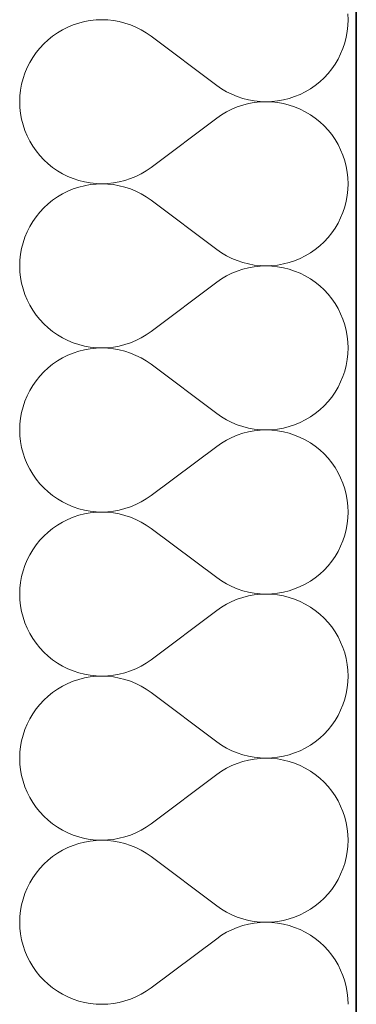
# Model space of a CAD drawing. Header units: millimetres. Extents: x -34676 to 172266, y 39940 to 476087.
# Tile 68 of 256: x 20172 to 20328, y 284693 to 285150. Entities that reach past the tile are written whole.
import ezdxf

# ---------------------------------------------------------------- set-up
doc = ezdxf.new("R2010")
doc.units = ezdxf.units.MM
doc.header["$MEASUREMENT"] = 0
for name, color, linetype in [('#podkład', 252, 'Continuous'), ('- A - ocieplenie', 7, 'Continuous'), ('Konstrukcja - Stropy', 7, 'Continuous')]:
    doc.layers.add(name, color=color, linetype=linetype)

# ---------------------------------------------------------------- blocks, each defined once
blk = doc.blocks.new('UHYGFFFF')
at = {"layer": '- A - ocieplenie', "color": 252, "linetype": 'Continuous', "lineweight": 35, "ltscale": 100}
blk.add_line((19937.47, 388486.86), (19937.48, 396062.63), dxfattribs=at)
at = {"layer": '- A - ocieplenie', "color": 252, "linetype": 'Continuous', "lineweight": 13, "ltscale": 100}
for p, q in [((19933.67, 391290.23), (19933.57, 391292.95)), ((19806.09, 391287.83), (19803.57, 391286.8)), ((19808.67, 391288.69), (19806.09, 391287.83)), ((19811.3, 391289.36), (19808.67, 391288.69)), ((19813.98, 391289.85), (19811.3, 391289.36)), ((19816.69, 391290.13), (19813.98, 391289.85)), ((19819.4, 391290.23), (19816.69, 391290.13)), ((19822.12, 391290.13), (19819.4, 391290.23)), ((19824.83, 391289.84), (19822.12, 391290.13)), ((19827.51, 391289.35), (19824.83, 391289.84)), ((19830.14, 391288.68), (19827.51, 391289.35)), ((19832.72, 391287.82), (19830.14, 391288.68)), ((19835.23, 391286.77), (19832.72, 391287.82)), ((19933.28, 391284.81), (19933.57, 391287.51)), ((19933.57, 391287.51), (19933.67, 391290.23)), ((19796.56, 391282.64), (19794.44, 391280.93)), ((19798.8, 391284.19), (19796.56, 391282.64)), ((19801.14, 391285.58), (19798.8, 391284.19)), ((19803.57, 391286.8), (19801.14, 391285.58)), ((19837.67, 391285.55), (19835.23, 391286.77)), ((19840, 391284.16), (19837.67, 391285.55)), ((19842.24, 391282.61), (19840, 391284.16)), ((19872.71, 391259.75), (19842.24, 391282.61)), ((19932.79, 391282.13), (19933.28, 391284.81)), ((19792.45, 391279.08), (19790.6, 391277.09)), ((19794.44, 391280.93), (19792.45, 391279.08)), ((19931.26, 391276.91), (19932.12, 391279.49)), ((19932.12, 391279.49), (19932.79, 391282.13)), ((19788.89, 391274.97), (19787.34, 391272.74)), ((19790.6, 391277.09), (19788.89, 391274.97)), ((19929, 391271.97), (19930.22, 391274.4)), ((19930.22, 391274.4), (19931.26, 391276.91)), ((19785.95, 391270.4), (19784.73, 391267.97)), ((19787.34, 391272.74), (19785.95, 391270.4)), ((19926.06, 391267.39), (19927.61, 391269.63)), ((19927.61, 391269.63), (19929, 391271.97)), ((19783.69, 391265.45), (19782.83, 391262.87)), ((19784.73, 391267.97), (19783.69, 391265.45)), ((19922.5, 391263.28), (19924.35, 391265.27)), ((19924.35, 391265.27), (19926.06, 391267.39)), ((19782.16, 391260.24), (19781.67, 391257.56)), ((19782.83, 391262.87), (19782.16, 391260.24)), ((19872.71, 391259.75), (19874.95, 391258.2)), ((19916.15, 391258.17), (19918.39, 391259.72)), ((19918.39, 391259.72), (19920.51, 391261.43)), ((19920.51, 391261.43), (19922.5, 391263.28)), ((19781.67, 391257.56), (19781.38, 391254.85)), ((19874.95, 391258.2), (19877.29, 391256.81)), ((19877.29, 391256.81), (19879.72, 391255.59)), ((19879.72, 391255.59), (19882.23, 391254.55)), ((19908.87, 391254.53), (19911.38, 391255.57)), ((19911.38, 391255.57), (19913.81, 391256.79)), ((19913.81, 391256.79), (19916.15, 391258.17)), ((19781.38, 391254.85), (19781.29, 391252.13)), ((19781.29, 391252.13), (19781.38, 391249.42)), ((19882.23, 391254.55), (19884.81, 391253.69)), ((19884.81, 391250.58), (19882.23, 391249.72)), ((19884.81, 391253.69), (19887.45, 391253.01)), ((19887.45, 391251.26), (19884.81, 391250.58)), ((19887.45, 391253.01), (19890.12, 391252.53)), ((19890.12, 391251.74), (19887.45, 391251.26)), ((19890.12, 391252.53), (19892.83, 391252.23)), ((19892.83, 391252.04), (19890.12, 391251.74)), ((19892.83, 391252.23), (19895.55, 391252.13)), ((19895.55, 391252.13), (19892.83, 391252.04)), ((19895.55, 391252.13), (19898.27, 391252.23)), ((19898.27, 391252.04), (19895.55, 391252.13)), ((19898.27, 391252.23), (19900.97, 391252.52)), ((19900.97, 391251.75), (19898.27, 391252.04)), ((19900.97, 391252.52), (19903.65, 391253)), ((19903.65, 391251.27), (19900.97, 391251.75)), ((19903.65, 391253), (19906.28, 391253.67)), ((19906.28, 391250.6), (19903.65, 391251.27)), ((19906.28, 391253.67), (19908.87, 391254.53)), ((19908.87, 391249.74), (19906.28, 391250.6)), ((19781.38, 391249.42), (19781.67, 391246.71)), ((19781.67, 391246.71), (19782.16, 391244.03)), ((19874.95, 391246.07), (19872.71, 391244.52)), ((19877.29, 391247.46), (19874.95, 391246.07)), ((19879.72, 391248.68), (19877.29, 391247.46)), ((19882.23, 391249.72), (19879.72, 391248.68)), ((19911.38, 391248.7), (19908.87, 391249.74)), ((19913.81, 391247.48), (19911.38, 391248.7)), ((19916.15, 391246.1), (19913.81, 391247.48)), ((19918.39, 391244.55), (19916.15, 391246.1)), ((19782.16, 391244.03), (19782.83, 391241.4)), ((19782.83, 391241.4), (19783.69, 391238.82)), ((19872.71, 391244.52), (19842.24, 391221.66)), ((19920.51, 391242.84), (19918.39, 391244.55)), ((19922.5, 391240.99), (19920.51, 391242.84)), ((19783.69, 391238.82), (19784.73, 391236.3)), ((19924.35, 391239), (19922.5, 391240.99)), ((19926.06, 391236.88), (19924.35, 391239)), ((19927.61, 391234.64), (19926.06, 391236.88)), ((19784.73, 391236.3), (19785.95, 391233.87)), ((19785.95, 391233.87), (19787.34, 391231.53)), ((19929, 391232.3), (19927.61, 391234.64)), ((19930.22, 391229.87), (19929, 391232.3)), ((19787.34, 391231.53), (19788.89, 391229.3)), ((19788.89, 391229.3), (19790.6, 391227.18)), ((19931.26, 391227.36), (19930.22, 391229.87)), ((19790.6, 391227.18), (19792.45, 391225.19)), ((19792.45, 391225.19), (19794.44, 391223.34)), ((19794.44, 391223.34), (19796.56, 391221.63)), ((19932.12, 391224.78), (19931.26, 391227.36)), ((19932.79, 391222.14), (19932.12, 391224.78)), ((19796.56, 391221.63), (19798.8, 391220.08)), ((19798.8, 391220.08), (19801.14, 391218.69)), ((19801.14, 391218.69), (19803.57, 391217.48)), ((19835.23, 391217.5), (19837.67, 391218.72)), ((19837.67, 391218.72), (19840, 391220.11)), ((19840, 391220.11), (19842.24, 391221.66)), ((19933.28, 391219.46), (19932.79, 391222.14)), ((19933.57, 391216.76), (19933.28, 391219.46)), ((19803.57, 391217.48), (19806.09, 391216.44)), ((19806.09, 391216.44), (19808.67, 391215.58)), ((19808.67, 391215.58), (19811.3, 391214.91)), ((19811.3, 391214.91), (19813.98, 391214.42)), ((19813.98, 391214.42), (19816.69, 391214.14)), ((19816.69, 391213.94), (19813.98, 391213.66)), ((19816.69, 391214.14), (19819.4, 391214.04)), ((19819.4, 391214.04), (19816.69, 391213.94)), ((19819.4, 391214.04), (19822.12, 391214.14)), ((19822.12, 391213.94), (19819.4, 391214.04)), ((19822.12, 391214.14), (19824.83, 391214.43)), ((19824.83, 391213.65), (19822.12, 391213.94)), ((19824.83, 391214.43), (19827.51, 391214.92)), ((19827.51, 391214.92), (19830.14, 391215.59)), ((19830.14, 391215.59), (19832.72, 391216.45)), ((19832.72, 391216.45), (19835.23, 391217.5)), ((19933.67, 391214.04), (19933.57, 391216.76)), ((19933.57, 391211.32), (19933.67, 391214.04)), ((19801.14, 391209.39), (19798.8, 391208)), ((19803.57, 391210.6), (19801.14, 391209.39)), ((19806.09, 391211.64), (19803.57, 391210.6)), ((19808.67, 391212.5), (19806.09, 391211.64)), ((19811.3, 391213.17), (19808.67, 391212.5)), ((19813.98, 391213.66), (19811.3, 391213.17)), ((19827.51, 391213.16), (19824.83, 391213.65)), ((19830.14, 391212.49), (19827.51, 391213.16)), ((19832.72, 391211.63), (19830.14, 391212.49)), ((19835.23, 391210.58), (19832.72, 391211.63)), ((19837.67, 391209.36), (19835.23, 391210.58)), ((19840, 391207.97), (19837.67, 391209.36)), ((19933.28, 391208.62), (19933.57, 391211.32)), ((19794.44, 391204.74), (19792.45, 391202.89)), ((19796.56, 391206.45), (19794.44, 391204.74)), ((19798.8, 391208), (19796.56, 391206.45)), ((19842.24, 391206.42), (19840, 391207.97)), ((19872.71, 391183.56), (19842.24, 391206.42)), ((19932.12, 391203.3), (19932.79, 391205.94)), ((19932.79, 391205.94), (19933.28, 391208.62)), ((19790.6, 391200.9), (19788.89, 391198.78)), ((19792.45, 391202.89), (19790.6, 391200.9)), ((19930.22, 391198.21), (19931.26, 391200.72)), ((19931.26, 391200.72), (19932.12, 391203.3)), ((19787.34, 391196.55), (19785.95, 391194.21)), ((19788.89, 391198.78), (19787.34, 391196.55)), ((19927.61, 391193.44), (19929, 391195.78)), ((19929, 391195.78), (19930.22, 391198.21)), ((19784.73, 391191.78), (19783.69, 391189.26)), ((19785.95, 391194.21), (19784.73, 391191.78)), ((19924.35, 391189.08), (19926.06, 391191.2)), ((19926.06, 391191.2), (19927.61, 391193.44)), ((19782.83, 391186.68), (19782.16, 391184.05)), ((19783.69, 391189.26), (19782.83, 391186.68)), ((19920.51, 391185.24), (19922.5, 391187.09)), ((19922.5, 391187.09), (19924.35, 391189.08)), ((19782.16, 391184.05), (19781.67, 391181.37)), ((19872.71, 391183.56), (19874.95, 391182.01)), ((19874.95, 391182.01), (19877.29, 391180.62)), ((19913.81, 391180.6), (19916.15, 391181.98)), ((19916.15, 391181.98), (19918.39, 391183.53)), ((19918.39, 391183.53), (19920.51, 391185.24)), ((19781.38, 391178.66), (19781.29, 391175.94)), ((19781.67, 391181.37), (19781.38, 391178.66)), ((19877.29, 391180.62), (19879.72, 391179.4)), ((19879.72, 391179.4), (19882.23, 391178.36)), ((19882.23, 391178.36), (19884.81, 391177.5)), ((19884.81, 391177.5), (19887.45, 391176.82)), ((19903.65, 391176.81), (19906.28, 391177.48)), ((19906.28, 391177.48), (19908.87, 391178.34)), ((19908.87, 391178.34), (19911.38, 391179.38)), ((19911.38, 391179.38), (19913.81, 391180.6)), ((19781.29, 391175.94), (19781.38, 391173.23)), ((19781.38, 391173.23), (19781.67, 391170.52)), ((19882.23, 391173.53), (19879.72, 391172.49)), ((19884.81, 391174.39), (19882.23, 391173.53)), ((19887.45, 391175.07), (19884.81, 391174.39)), ((19887.45, 391176.82), (19890.12, 391176.34)), ((19890.12, 391175.55), (19887.45, 391175.07)), ((19890.12, 391176.34), (19892.83, 391176.04)), ((19892.83, 391175.85), (19890.12, 391175.55)), ((19892.83, 391176.04), (19895.55, 391175.94)), ((19895.55, 391175.94), (19892.83, 391175.85)), ((19895.55, 391175.94), (19898.27, 391176.04)), ((19898.27, 391175.85), (19895.55, 391175.94)), ((19898.27, 391176.04), (19900.97, 391176.33)), ((19900.97, 391175.56), (19898.27, 391175.85)), ((19900.97, 391176.33), (19903.65, 391176.81)), ((19903.65, 391175.08), (19900.97, 391175.56)), ((19906.28, 391174.41), (19903.65, 391175.08)), ((19908.87, 391173.55), (19906.28, 391174.41)), ((19911.38, 391172.51), (19908.87, 391173.55)), ((19781.67, 391170.52), (19782.16, 391167.84)), ((19872.71, 391168.33), (19842.24, 391145.47)), ((19874.95, 391169.88), (19872.71, 391168.33)), ((19877.29, 391171.27), (19874.95, 391169.88)), ((19879.72, 391172.49), (19877.29, 391171.27)), ((19913.81, 391171.29), (19911.38, 391172.51)), ((19916.15, 391169.91), (19913.81, 391171.29)), ((19918.39, 391168.35), (19916.15, 391169.91)), ((19920.51, 391166.65), (19918.39, 391168.35)), ((19782.16, 391167.84), (19782.83, 391165.21)), ((19782.83, 391165.21), (19783.69, 391162.63)), ((19922.5, 391164.8), (19920.51, 391166.65)), ((19924.35, 391162.8), (19922.5, 391164.8)), ((19783.69, 391162.63), (19784.73, 391160.11)), ((19784.73, 391160.11), (19785.95, 391157.68)), ((19926.06, 391160.69), (19924.35, 391162.8)), ((19927.61, 391158.45), (19926.06, 391160.69)), ((19785.95, 391157.68), (19787.34, 391155.34)), ((19787.34, 391155.34), (19788.89, 391153.11)), ((19929, 391156.11), (19927.61, 391158.45)), ((19930.22, 391153.68), (19929, 391156.11)), ((19788.89, 391153.11), (19790.6, 391150.99)), ((19790.6, 391150.99), (19792.45, 391149)), ((19931.26, 391151.17), (19930.22, 391153.68)), ((19932.12, 391148.59), (19931.26, 391151.17)), ((19792.45, 391149), (19794.44, 391147.15)), ((19794.44, 391147.15), (19796.56, 391145.44)), ((19796.56, 391145.44), (19798.8, 391143.89)), ((19840, 391143.91), (19842.24, 391145.47)), ((19932.79, 391145.95), (19932.12, 391148.59)), ((19933.28, 391143.27), (19932.79, 391145.95)), ((19798.8, 391143.89), (19801.14, 391142.5)), ((19801.14, 391142.5), (19803.57, 391141.28)), ((19803.57, 391141.28), (19806.09, 391140.24)), ((19832.72, 391140.26), (19835.23, 391141.3)), ((19835.23, 391141.3), (19837.67, 391142.52)), ((19837.67, 391142.52), (19840, 391143.91)), ((19933.57, 391140.57), (19933.28, 391143.27)), ((19806.09, 391140.24), (19808.67, 391139.39)), ((19808.67, 391136.31), (19806.09, 391135.45)), ((19808.67, 391139.39), (19811.3, 391138.72)), ((19811.3, 391136.98), (19808.67, 391136.31)), ((19811.3, 391138.72), (19813.98, 391138.23)), ((19813.98, 391137.46), (19811.3, 391136.98)), ((19813.98, 391138.23), (19816.69, 391137.94)), ((19816.69, 391137.75), (19813.98, 391137.46)), ((19816.69, 391137.94), (19819.4, 391137.85)), ((19819.4, 391137.85), (19816.69, 391137.75)), ((19819.4, 391137.85), (19822.12, 391137.95)), ((19822.12, 391137.75), (19819.4, 391137.85)), ((19822.12, 391137.95), (19824.83, 391138.24)), ((19824.83, 391137.46), (19822.12, 391137.75)), ((19824.83, 391138.24), (19827.51, 391138.73)), ((19827.51, 391136.97), (19824.83, 391137.46)), ((19827.51, 391138.73), (19830.14, 391139.4)), ((19830.14, 391136.3), (19827.51, 391136.97)), ((19830.14, 391139.4), (19832.72, 391140.26)), ((19832.72, 391135.44), (19830.14, 391136.3)), ((19933.67, 391137.85), (19933.57, 391140.57)), ((19933.57, 391135.13), (19933.67, 391137.85)), ((19798.8, 391131.81), (19796.56, 391130.26)), ((19801.14, 391133.2), (19798.8, 391131.81)), ((19803.57, 391134.41), (19801.14, 391133.2)), ((19806.09, 391135.45), (19803.57, 391134.41)), ((19835.23, 391134.39), (19832.72, 391135.44)), ((19837.67, 391133.17), (19835.23, 391134.39)), ((19840, 391131.78), (19837.67, 391133.17)), ((19842.24, 391130.23), (19840, 391131.78)), ((19932.79, 391129.75), (19933.28, 391132.43)), ((19933.28, 391132.43), (19933.57, 391135.13)), ((19794.44, 391128.55), (19792.45, 391126.7)), ((19796.56, 391130.26), (19794.44, 391128.55)), ((19872.71, 391107.37), (19842.24, 391130.23)), ((19931.26, 391124.53), (19932.12, 391127.11)), ((19932.12, 391127.11), (19932.79, 391129.75)), ((19788.89, 391122.59), (19787.34, 391120.36)), ((19790.6, 391124.71), (19788.89, 391122.59)), ((19792.45, 391126.7), (19790.6, 391124.71)), ((19930.22, 391122.02), (19931.26, 391124.53)), ((19785.95, 391118.02), (19784.73, 391115.59)), ((19787.34, 391120.36), (19785.95, 391118.02)), ((19927.61, 391117.25), (19929, 391119.59)), ((19929, 391119.59), (19930.22, 391122.02)), ((19784.73, 391115.59), (19783.69, 391113.07)), ((19924.35, 391112.89), (19926.06, 391115.01)), ((19926.06, 391115.01), (19927.61, 391117.25)), ((19782.83, 391110.49), (19782.16, 391107.86)), ((19783.69, 391113.07), (19782.83, 391110.49)), ((19918.39, 391107.34), (19920.51, 391109.05)), ((19920.51, 391109.05), (19922.5, 391110.9)), ((19922.5, 391110.9), (19924.35, 391112.89)), ((19781.67, 391105.18), (19781.38, 391102.47)), ((19782.16, 391107.86), (19781.67, 391105.18)), ((19872.71, 391107.37), (19874.95, 391105.82)), ((19874.95, 391105.82), (19877.29, 391104.43)), ((19877.29, 391104.43), (19879.72, 391103.21)), ((19911.38, 391103.19), (19913.81, 391104.41)), ((19913.81, 391104.41), (19916.15, 391105.79)), ((19916.15, 391105.79), (19918.39, 391107.34)), ((19781.38, 391102.47), (19781.29, 391099.75)), ((19781.29, 391099.75), (19781.38, 391097.04)), ((19879.72, 391103.21), (19882.23, 391102.17)), ((19882.23, 391102.17), (19884.81, 391101.31)), ((19884.81, 391101.31), (19887.45, 391100.63)), ((19887.45, 391100.63), (19890.12, 391100.15)), ((19890.12, 391100.15), (19892.83, 391099.85)), ((19892.83, 391099.66), (19890.12, 391099.36)), ((19892.83, 391099.85), (19895.55, 391099.75)), ((19895.55, 391099.75), (19892.83, 391099.66)), ((19895.55, 391099.75), (19898.27, 391099.85)), ((19898.27, 391099.66), (19895.55, 391099.75)), ((19898.27, 391099.85), (19900.97, 391100.14)), ((19900.97, 391099.37), (19898.27, 391099.66)), ((19900.97, 391100.14), (19903.65, 391100.62)), ((19903.65, 391100.62), (19906.28, 391101.29)), ((19906.28, 391101.29), (19908.87, 391102.15)), ((19908.87, 391102.15), (19911.38, 391103.19)), ((19781.38, 391097.04), (19781.67, 391094.33)), ((19877.29, 391095.08), (19874.95, 391093.69)), ((19879.72, 391096.3), (19877.29, 391095.08)), ((19882.23, 391097.34), (19879.72, 391096.3)), ((19884.81, 391098.2), (19882.23, 391097.34)), ((19887.45, 391098.88), (19884.81, 391098.2)), ((19890.12, 391099.36), (19887.45, 391098.88)), ((19903.65, 391098.89), (19900.97, 391099.37)), ((19906.28, 391098.22), (19903.65, 391098.89)), ((19908.87, 391097.36), (19906.28, 391098.22)), ((19911.38, 391096.32), (19908.87, 391097.36)), ((19913.81, 391095.1), (19911.38, 391096.32)), ((19916.15, 391093.71), (19913.81, 391095.1)), ((19781.67, 391094.33), (19782.16, 391091.65)), ((19782.16, 391091.65), (19782.83, 391089.02)), ((19872.71, 391092.14), (19842.24, 391069.28)), ((19874.95, 391093.69), (19872.71, 391092.14)), ((19918.39, 391092.16), (19916.15, 391093.71)), ((19920.51, 391090.46), (19918.39, 391092.16)), ((19922.5, 391088.6), (19920.51, 391090.46)), ((19782.83, 391089.02), (19783.69, 391086.44)), ((19783.69, 391086.44), (19784.73, 391083.92)), ((19924.35, 391086.61), (19922.5, 391088.6)), ((19926.06, 391084.5), (19924.35, 391086.61)), ((19784.73, 391083.92), (19785.95, 391081.49)), ((19785.95, 391081.49), (19787.34, 391079.15)), ((19927.61, 391082.26), (19926.06, 391084.5)), ((19929, 391079.92), (19927.61, 391082.26)), ((19787.34, 391079.15), (19788.89, 391076.92)), ((19788.89, 391076.92), (19790.6, 391074.8)), ((19930.22, 391077.49), (19929, 391079.92)), ((19931.26, 391074.98), (19930.22, 391077.49)), ((19790.6, 391074.8), (19792.45, 391072.81)), ((19792.45, 391072.81), (19794.44, 391070.95)), ((19932.12, 391072.4), (19931.26, 391074.98)), ((19932.79, 391069.76), (19932.12, 391072.4)), ((19794.44, 391070.95), (19796.56, 391069.25)), ((19796.56, 391069.25), (19798.8, 391067.7)), ((19798.8, 391067.7), (19801.14, 391066.31)), ((19837.67, 391066.33), (19840, 391067.72)), ((19840, 391067.72), (19842.24, 391069.28)), ((19933.28, 391067.08), (19932.79, 391069.76)), ((19801.14, 391066.31), (19803.57, 391065.09)), ((19803.57, 391065.09), (19806.09, 391064.05)), ((19806.09, 391064.05), (19808.67, 391063.2)), ((19808.67, 391063.2), (19811.3, 391062.52)), ((19827.51, 391062.54), (19830.14, 391063.21)), ((19830.14, 391063.21), (19832.72, 391064.07)), ((19832.72, 391064.07), (19835.23, 391065.11)), ((19835.23, 391065.11), (19837.67, 391066.33)), ((19933.57, 391064.38), (19933.28, 391067.08)), ((19933.67, 391061.66), (19933.57, 391064.38)), ((19806.09, 391059.26), (19803.57, 391058.22)), ((19808.67, 391060.12), (19806.09, 391059.26)), ((19811.3, 391060.79), (19808.67, 391060.12)), ((19811.3, 391062.52), (19813.98, 391062.04)), ((19813.98, 391061.27), (19811.3, 391060.79)), ((19813.98, 391062.04), (19816.69, 391061.75)), ((19816.69, 391061.56), (19813.98, 391061.27)), ((19816.69, 391061.75), (19819.4, 391061.66)), ((19819.4, 391061.66), (19816.69, 391061.56)), ((19819.4, 391061.66), (19822.12, 391061.76)), ((19822.12, 391061.56), (19819.4, 391061.66)), ((19822.12, 391061.76), (19824.83, 391062.05)), ((19824.83, 391061.27), (19822.12, 391061.56)), ((19824.83, 391062.05), (19827.51, 391062.54)), ((19827.51, 391060.78), (19824.83, 391061.27)), ((19830.14, 391060.11), (19827.51, 391060.78)), ((19832.72, 391059.25), (19830.14, 391060.11)), ((19835.23, 391058.2), (19832.72, 391059.25)), ((19933.28, 391056.24), (19933.57, 391058.94)), ((19933.57, 391058.94), (19933.67, 391061.66)), ((19796.56, 391054.07), (19794.44, 391052.36)), ((19798.8, 391055.62), (19796.56, 391054.07)), ((19801.14, 391057.01), (19798.8, 391055.62)), ((19803.57, 391058.22), (19801.14, 391057.01)), ((19837.67, 391056.98), (19835.23, 391058.2)), ((19840, 391055.59), (19837.67, 391056.98)), ((19842.24, 391054.04), (19840, 391055.59)), ((19872.71, 391031.18), (19842.24, 391054.04)), ((19932.79, 391053.56), (19933.28, 391056.24)), ((19792.45, 391050.51), (19790.6, 391048.52)), ((19794.44, 391052.36), (19792.45, 391050.51)), ((19931.26, 391048.34), (19932.12, 391050.92)), ((19932.12, 391050.92), (19932.79, 391053.56)), ((19788.89, 391046.4), (19787.34, 391044.17)), ((19790.6, 391048.52), (19788.89, 391046.4)), ((19929, 391043.39), (19930.22, 391045.83)), ((19930.22, 391045.83), (19931.26, 391048.34)), ((19785.95, 391041.83), (19784.73, 391039.4)), ((19787.34, 391044.17), (19785.95, 391041.83)), ((19926.06, 391038.82), (19927.61, 391041.06)), ((19927.61, 391041.06), (19929, 391043.39)), ((19783.69, 391036.88), (19782.83, 391034.3)), ((19784.73, 391039.4), (19783.69, 391036.88)), ((19922.5, 391034.71), (19924.35, 391036.7)), ((19924.35, 391036.7), (19926.06, 391038.82)), ((19782.16, 391031.66), (19781.67, 391028.99)), ((19782.83, 391034.3), (19782.16, 391031.66)), ((19872.71, 391031.18), (19874.95, 391029.63)), ((19916.15, 391029.6), (19918.39, 391031.15)), ((19918.39, 391031.15), (19920.51, 391032.86)), ((19920.51, 391032.86), (19922.5, 391034.71)), ((19781.67, 391028.99), (19781.38, 391026.28)), ((19874.95, 391029.63), (19877.29, 391028.24)), ((19877.29, 391028.24), (19879.72, 391027.02)), ((19879.72, 391027.02), (19882.23, 391025.98)), ((19908.87, 391025.96), (19911.38, 391027)), ((19911.38, 391027), (19913.81, 391028.22)), ((19913.81, 391028.22), (19916.15, 391029.6)), ((19781.38, 391026.28), (19781.29, 391023.56)), ((19781.29, 391023.56), (19781.38, 391020.84)), ((19882.23, 391025.98), (19884.81, 391025.11)), ((19884.81, 391022.01), (19882.23, 391021.15)), ((19884.81, 391025.11), (19887.45, 391024.44)), ((19887.45, 391022.69), (19884.81, 391022.01)), ((19887.45, 391024.44), (19890.12, 391023.96)), ((19890.12, 391023.17), (19887.45, 391022.69)), ((19890.12, 391023.96), (19892.83, 391023.66)), ((19892.83, 391023.46), (19890.12, 391023.17)), ((19892.83, 391023.66), (19895.55, 391023.56)), ((19895.55, 391023.56), (19892.83, 391023.46)), ((19895.55, 391023.56), (19898.27, 391023.66)), ((19898.27, 391023.47), (19895.55, 391023.56)), ((19898.27, 391023.66), (19900.97, 391023.95)), ((19900.97, 391023.18), (19898.27, 391023.47)), ((19900.97, 391023.95), (19903.65, 391024.43)), ((19903.65, 391022.7), (19900.97, 391023.18)), ((19903.65, 391024.43), (19906.28, 391025.1)), ((19906.28, 391022.03), (19903.65, 391022.7)), ((19906.28, 391025.1), (19908.87, 391025.96)), ((19908.87, 391021.17), (19906.28, 391022.03)), ((19781.38, 391020.84), (19781.67, 391018.14)), ((19781.67, 391018.14), (19782.16, 391015.46)), ((19874.95, 391017.5), (19872.71, 391015.94)), ((19877.29, 391018.89), (19874.95, 391017.5)), ((19879.72, 391020.11), (19877.29, 391018.89)), ((19882.23, 391021.15), (19879.72, 391020.11)), ((19911.38, 391020.13), (19908.87, 391021.17)), ((19913.81, 391018.91), (19911.38, 391020.13)), ((19916.15, 391017.52), (19913.81, 391018.91)), ((19918.39, 391015.97), (19916.15, 391017.52)), ((19782.16, 391015.46), (19782.83, 391012.83)), ((19782.83, 391012.83), (19783.69, 391010.25)), ((19872.71, 391015.94), (19842.24, 390993.09)), ((19920.51, 391014.27), (19918.39, 391015.97)), ((19922.5, 391012.41), (19920.51, 391014.27)), ((19783.69, 391010.25), (19784.73, 391007.73)), ((19924.35, 391010.42), (19922.5, 391012.41)), ((19926.06, 391008.31), (19924.35, 391010.42)), ((19927.61, 391006.07), (19926.06, 391008.31)), ((19784.73, 391007.73), (19785.95, 391005.3)), ((19785.95, 391005.3), (19787.34, 391002.96)), ((19929, 391003.73), (19927.61, 391006.07)), ((19930.22, 391001.3), (19929, 391003.73)), ((19787.34, 391002.96), (19788.89, 391000.73)), ((19788.89, 391000.73), (19790.6, 390998.61)), ((19931.26, 390998.79), (19930.22, 391001.3)), ((19790.6, 390998.61), (19792.45, 390996.62)), ((19792.45, 390996.62), (19794.44, 390994.76)), ((19794.44, 390994.76), (19796.56, 390993.06)), ((19932.12, 390996.21), (19931.26, 390998.79)), ((19932.79, 390993.57), (19932.12, 390996.21)), ((19796.56, 390993.06), (19798.8, 390991.51)), ((19798.8, 390991.51), (19801.14, 390990.12)), ((19801.14, 390990.12), (19803.57, 390988.9)), ((19835.23, 390988.92), (19837.67, 390990.14)), ((19837.67, 390990.14), (19840, 390991.53)), ((19840, 390991.53), (19842.24, 390993.09)), ((19933.28, 390990.89), (19932.79, 390993.57)), ((19933.57, 390988.19), (19933.28, 390990.89)), ((19803.57, 390988.9), (19806.09, 390987.86)), ((19806.09, 390987.86), (19808.67, 390987.01)), ((19808.67, 390987.01), (19811.3, 390986.33)), ((19811.3, 390986.33), (19813.98, 390985.85)), ((19813.98, 390985.85), (19816.69, 390985.56)), ((19816.69, 390985.37), (19813.98, 390985.08)), ((19816.69, 390985.56), (19819.4, 390985.47)), ((19819.4, 390985.47), (19816.69, 390985.37)), ((19819.4, 390985.47), (19822.12, 390985.57)), ((19822.12, 390985.37), (19819.4, 390985.47)), ((19822.12, 390985.57), (19824.83, 390985.86)), ((19824.83, 390985.08), (19822.12, 390985.37)), ((19824.83, 390985.86), (19827.51, 390986.34)), ((19827.51, 390986.34), (19830.14, 390987.02)), ((19830.14, 390987.02), (19832.72, 390987.88)), ((19832.72, 390987.88), (19835.23, 390988.92)), ((19933.67, 390985.47), (19933.57, 390988.19)), ((19933.57, 390982.75), (19933.67, 390985.47)), ((19801.14, 390980.82), (19798.8, 390979.43)), ((19803.57, 390982.03), (19801.14, 390980.82)), ((19806.09, 390983.07), (19803.57, 390982.03)), ((19808.67, 390983.93), (19806.09, 390983.07)), ((19811.3, 390984.6), (19808.67, 390983.93)), ((19813.98, 390985.08), (19811.3, 390984.6)), ((19827.51, 390984.59), (19824.83, 390985.08)), ((19830.14, 390983.92), (19827.51, 390984.59)), ((19832.72, 390983.06), (19830.14, 390983.92)), ((19835.23, 390982.01), (19832.72, 390983.06)), ((19837.67, 390980.79), (19835.23, 390982.01)), ((19840, 390979.4), (19837.67, 390980.79)), ((19933.28, 390980.04), (19933.57, 390982.75)), ((19794.44, 390976.17), (19792.45, 390974.32)), ((19796.56, 390977.88), (19794.44, 390976.17)), ((19798.8, 390979.43), (19796.56, 390977.88)), ((19842.24, 390977.85), (19840, 390979.4)), ((19872.71, 390954.99), (19842.24, 390977.85)), ((19932.12, 390974.73), (19932.79, 390977.37)), ((19932.79, 390977.37), (19933.28, 390980.04)), ((19790.6, 390972.33), (19788.89, 390970.21)), ((19792.45, 390974.32), (19790.6, 390972.33)), ((19930.22, 390969.64), (19931.26, 390972.15)), ((19931.26, 390972.15), (19932.12, 390974.73)), ((19787.34, 390967.98), (19785.95, 390965.64)), ((19788.89, 390970.21), (19787.34, 390967.98)), ((19927.61, 390964.87), (19929, 390967.2)), ((19929, 390967.2), (19930.22, 390969.64)), ((19784.73, 390963.2), (19783.69, 390960.69)), ((19785.95, 390965.64), (19784.73, 390963.2)), ((19924.35, 390960.51), (19926.06, 390962.63)), ((19926.06, 390962.63), (19927.61, 390964.87)), ((19782.83, 390958.11), (19782.16, 390955.47)), ((19783.69, 390960.69), (19782.83, 390958.11)), ((19920.51, 390956.67), (19922.5, 390958.52)), ((19922.5, 390958.52), (19924.35, 390960.51)), ((19782.16, 390955.47), (19781.67, 390952.8)), ((19872.71, 390954.99), (19874.95, 390953.44)), ((19874.95, 390953.44), (19877.29, 390952.05)), ((19913.81, 390952.02), (19916.15, 390953.41)), ((19916.15, 390953.41), (19918.39, 390954.96)), ((19918.39, 390954.96), (19920.51, 390956.67)), ((19781.38, 390950.09), (19781.29, 390947.37)), ((19781.67, 390952.8), (19781.38, 390950.09)), ((19877.29, 390952.05), (19879.72, 390950.83)), ((19879.72, 390950.83), (19882.23, 390949.79)), ((19882.23, 390949.79), (19884.81, 390948.92)), ((19884.81, 390948.92), (19887.45, 390948.25)), ((19903.65, 390948.24), (19906.28, 390948.91)), ((19906.28, 390948.91), (19908.87, 390949.77)), ((19908.87, 390949.77), (19911.38, 390950.81)), ((19911.38, 390950.81), (19913.81, 390952.02)), ((19781.29, 390947.37), (19781.38, 390944.65)), ((19781.38, 390944.65), (19781.67, 390941.95)), ((19882.23, 390944.96), (19879.72, 390943.92)), ((19884.81, 390945.82), (19882.23, 390944.96)), ((19887.45, 390946.5), (19884.81, 390945.82)), ((19887.45, 390948.25), (19890.12, 390947.76)), ((19890.12, 390946.98), (19887.45, 390946.5)), ((19890.12, 390947.76), (19892.83, 390947.47)), ((19892.83, 390947.27), (19890.12, 390946.98)), ((19892.83, 390947.47), (19895.55, 390947.37)), ((19895.55, 390947.37), (19892.83, 390947.27)), ((19895.55, 390947.37), (19898.27, 390947.47)), ((19898.27, 390947.28), (19895.55, 390947.37)), ((19898.27, 390947.47), (19900.97, 390947.76)), ((19900.97, 390946.99), (19898.27, 390947.28)), ((19900.97, 390947.76), (19903.65, 390948.24)), ((19903.65, 390946.51), (19900.97, 390946.99)), ((19906.28, 390945.84), (19903.65, 390946.51)), ((19908.87, 390944.98), (19906.28, 390945.84)), ((19911.38, 390943.94), (19908.87, 390944.98)), ((19781.67, 390941.95), (19782.16, 390939.27)), ((19872.71, 390939.75), (19842.24, 390916.9)), ((19874.95, 390941.31), (19872.71, 390939.75)), ((19877.29, 390942.7), (19874.95, 390941.31)), ((19879.72, 390943.92), (19877.29, 390942.7)), ((19913.81, 390942.72), (19911.38, 390943.94)), ((19916.15, 390941.33), (19913.81, 390942.72)), ((19918.39, 390939.78), (19916.15, 390941.33)), ((19920.51, 390938.08), (19918.39, 390939.78)), ((19782.16, 390939.27), (19782.83, 390936.64)), ((19782.83, 390936.64), (19783.69, 390934.06)), ((19922.5, 390936.22), (19920.51, 390938.08)), ((19924.35, 390934.23), (19922.5, 390936.22)), ((19783.69, 390934.06), (19784.73, 390931.54)), ((19784.73, 390931.54), (19785.95, 390929.11)), ((19926.06, 390932.12), (19924.35, 390934.23)), ((19927.61, 390929.88), (19926.06, 390932.12)), ((19785.95, 390929.11), (19787.34, 390926.77)), ((19787.34, 390926.77), (19788.89, 390924.54)), ((19929, 390927.54), (19927.61, 390929.88)), ((19930.22, 390925.11), (19929, 390927.54)), ((19788.89, 390924.54), (19790.6, 390922.42)), ((19790.6, 390922.42), (19792.45, 390920.43)), ((19931.26, 390922.6), (19930.22, 390925.11)), ((19932.12, 390920.01), (19931.26, 390922.6)), ((19792.45, 390920.43), (19794.44, 390918.57)), ((19794.44, 390918.57), (19796.56, 390916.87)), ((19796.56, 390916.87), (19798.8, 390915.32)), ((19840, 390915.34), (19842.24, 390916.9)), ((19932.79, 390917.38), (19932.12, 390920.01)), ((19933.28, 390914.7), (19932.79, 390917.38)), ((19798.8, 390915.32), (19801.14, 390913.93)), ((19801.14, 390913.93), (19803.57, 390912.71)), ((19803.57, 390912.71), (19806.09, 390911.67)), ((19832.72, 390911.69), (19835.23, 390912.73)), ((19835.23, 390912.73), (19837.67, 390913.95)), ((19837.67, 390913.95), (19840, 390915.34)), ((19933.57, 390912), (19933.28, 390914.7)), ((19806.09, 390911.67), (19808.67, 390910.82)), ((19808.67, 390907.74), (19806.09, 390906.88)), ((19808.67, 390910.82), (19811.3, 390910.14)), ((19811.3, 390908.41), (19808.67, 390907.74)), ((19811.3, 390910.14), (19813.98, 390909.66)), ((19813.98, 390908.89), (19811.3, 390908.41)), ((19813.98, 390909.66), (19816.69, 390909.37)), ((19816.69, 390909.18), (19813.98, 390908.89)), ((19816.69, 390909.37), (19819.4, 390909.28)), ((19819.4, 390909.28), (19816.69, 390909.18)), ((19819.4, 390909.28), (19822.12, 390909.38)), ((19822.12, 390909.18), (19819.4, 390909.28)), ((19822.12, 390909.38), (19824.83, 390909.67)), ((19824.83, 390908.89), (19822.12, 390909.18)), ((19824.83, 390909.67), (19827.51, 390910.15)), ((19827.51, 390908.4), (19824.83, 390908.89)), ((19827.51, 390910.15), (19830.14, 390910.83)), ((19830.14, 390907.73), (19827.51, 390908.4)), ((19830.14, 390910.83), (19832.72, 390911.69)), ((19832.72, 390906.87), (19830.14, 390907.73)), ((19933.67, 390909.28), (19933.57, 390912)), ((19933.57, 390906.56), (19933.67, 390909.28)), ((19798.8, 390903.24), (19796.56, 390901.69)), ((19801.14, 390904.63), (19798.8, 390903.24)), ((19803.57, 390905.84), (19801.14, 390904.63)), ((19806.09, 390906.88), (19803.57, 390905.84)), ((19835.23, 390905.82), (19832.72, 390906.87)), ((19837.67, 390904.6), (19835.23, 390905.82)), ((19840, 390903.21), (19837.67, 390904.6)), ((19842.24, 390901.66), (19840, 390903.21)), ((19932.79, 390901.18), (19933.28, 390903.85)), ((19933.28, 390903.85), (19933.57, 390906.56)), ((19794.44, 390899.98), (19792.45, 390898.13)), ((19796.56, 390901.69), (19794.44, 390899.98)), ((19872.71, 390878.8), (19842.24, 390901.66)), ((19931.26, 390895.96), (19932.12, 390898.54)), ((19932.12, 390898.54), (19932.79, 390901.18)), ((19788.89, 390894.02), (19787.34, 390891.79)), ((19790.6, 390896.14), (19788.89, 390894.02)), ((19792.45, 390898.13), (19790.6, 390896.14)), ((19930.22, 390893.45), (19931.26, 390895.96)), ((19785.95, 390889.45), (19784.73, 390887.01)), ((19787.34, 390891.79), (19785.95, 390889.45)), ((19927.61, 390888.67), (19929, 390891.01)), ((19929, 390891.01), (19930.22, 390893.45)), ((19784.73, 390887.01), (19783.69, 390884.5)), ((19924.35, 390884.32), (19926.06, 390886.44)), ((19926.06, 390886.44), (19927.61, 390888.67)), ((19782.83, 390881.92), (19782.16, 390879.28)), ((19783.69, 390884.5), (19782.83, 390881.92)), ((19918.39, 390878.77), (19920.51, 390880.48)), ((19920.51, 390880.48), (19922.5, 390882.33)), ((19922.5, 390882.33), (19924.35, 390884.32)), ((19781.67, 390876.61), (19781.38, 390873.9)), ((19782.16, 390879.28), (19781.67, 390876.61)), ((19872.71, 390878.8), (19874.95, 390877.25)), ((19874.95, 390877.25), (19877.29, 390875.86)), ((19877.29, 390875.86), (19879.72, 390874.64)), ((19911.38, 390874.62), (19913.81, 390875.83)), ((19913.81, 390875.83), (19916.15, 390877.22)), ((19916.15, 390877.22), (19918.39, 390878.77)), ((19781.38, 390873.9), (19781.29, 390871.18)), ((19781.29, 390871.18), (19781.38, 390868.46)), ((19879.72, 390874.64), (19882.23, 390873.6)), ((19882.23, 390873.6), (19884.81, 390872.73)), ((19884.81, 390872.73), (19887.45, 390872.06)), ((19887.45, 390872.06), (19890.12, 390871.57)), ((19890.12, 390871.57), (19892.83, 390871.28)), ((19892.83, 390871.08), (19890.12, 390870.79)), ((19892.83, 390871.28), (19895.55, 390871.18)), ((19895.55, 390871.18), (19892.83, 390871.08)), ((19895.55, 390871.18), (19898.27, 390871.28)), ((19898.27, 390871.09), (19895.55, 390871.18)), ((19898.27, 390871.28), (19900.97, 390871.57)), ((19900.97, 390870.8), (19898.27, 390871.09)), ((19900.97, 390871.57), (19903.65, 390872.05)), ((19903.65, 390872.05), (19906.28, 390872.72)), ((19906.28, 390872.72), (19908.87, 390873.58)), ((19908.87, 390873.58), (19911.38, 390874.62)), ((19781.38, 390868.46), (19781.67, 390865.76)), ((19877.29, 390866.51), (19874.95, 390865.12)), ((19879.72, 390867.73), (19877.29, 390866.51)), ((19882.23, 390868.77), (19879.72, 390867.73)), ((19884.81, 390869.63), (19882.23, 390868.77)), ((19887.45, 390870.31), (19884.81, 390869.63)), ((19890.12, 390870.79), (19887.45, 390870.31)), ((19903.65, 390870.32), (19900.97, 390870.8)), ((19906.28, 390869.65), (19903.65, 390870.32)), ((19908.87, 390868.79), (19906.28, 390869.65)), ((19911.38, 390867.75), (19908.87, 390868.79)), ((19913.81, 390866.53), (19911.38, 390867.75)), ((19916.15, 390865.14), (19913.81, 390866.53)), ((19781.67, 390865.76), (19782.16, 390863.08)), ((19782.16, 390863.08), (19782.83, 390860.45)), ((19872.71, 390863.56), (19842.24, 390840.71)), ((19874.95, 390865.12), (19872.71, 390863.56)), ((19918.39, 390863.59), (19916.15, 390865.14)), ((19920.51, 390861.89), (19918.39, 390863.59)), ((19922.5, 390860.03), (19920.51, 390861.89)), ((19782.83, 390860.45), (19783.69, 390857.86)), ((19783.69, 390857.86), (19784.73, 390855.35)), ((19924.35, 390858.04), (19922.5, 390860.03)), ((19926.06, 390855.92), (19924.35, 390858.04)), ((19784.73, 390855.35), (19785.95, 390852.92)), ((19785.95, 390852.92), (19787.34, 390850.58)), ((19927.61, 390853.69), (19926.06, 390855.92)), ((19929, 390851.35), (19927.61, 390853.69)), ((19787.34, 390850.58), (19788.89, 390848.35)), ((19788.89, 390848.35), (19790.6, 390846.23)), ((19930.22, 390848.92), (19929, 390851.35)), ((19931.26, 390846.41), (19930.22, 390848.92)), ((19790.6, 390846.23), (19792.45, 390844.24)), ((19792.45, 390844.24), (19794.44, 390842.38)), ((19932.12, 390843.82), (19931.26, 390846.41)), ((19932.79, 390841.19), (19932.12, 390843.82)), ((19794.44, 390842.38), (19796.56, 390840.68)), ((19796.56, 390840.68), (19798.8, 390839.13)), ((19798.8, 390839.13), (19801.14, 390837.74)), ((19837.67, 390837.76), (19840, 390839.15)), ((19840, 390839.15), (19842.24, 390840.71)), ((19933.28, 390838.51), (19932.79, 390841.19)), ((19801.14, 390837.74), (19803.57, 390836.52)), ((19803.57, 390836.52), (19806.09, 390835.48)), ((19806.09, 390835.48), (19808.67, 390834.62)), ((19808.67, 390834.62), (19811.3, 390833.95)), ((19827.51, 390833.96), (19830.14, 390834.64)), ((19830.14, 390834.64), (19832.72, 390835.5)), ((19832.72, 390835.5), (19835.23, 390836.54)), ((19835.23, 390836.54), (19837.67, 390837.76)), ((19933.57, 390835.81), (19933.28, 390838.51)), ((19933.67, 390833.09), (19933.57, 390835.81)), ((19811.3, 390833.95), (19813.98, 390833.47)), ((19813.98, 390833.47), (19816.69, 390833.18)), ((19816.69, 390833.18), (19819.4, 390833.09)), ((19819.4, 390833.09), (19822.12, 390833.19)), ((19822.12, 390833.19), (19824.83, 390833.48)), ((19824.83, 390833.48), (19827.51, 390833.96))]:
    blk.add_line(p, q, dxfattribs=at)
at = {"color": 252, "linetype": 'Continuous', "lineweight": 35, "ltscale": 100}
blk.add_line((19937.47, 391709.67), (19937.47, 390829.67), dxfattribs=at)
at = {"layer": 'Konstrukcja - Stropy', "color": 252, "linetype": 'Continuous', "lineweight": 13, "ltscale": 100}
blk.add_line((19937.48, 388030.59), (19937.48, 395682.67), dxfattribs=at)
blk.add_line((19937.48, 388030.59), (19937.48, 395682.67), dxfattribs=at)

msp = doc.modelspace()

# ---------------------------------------------------------------- block references
at = {"layer": '#podkład'}
msp.add_blockref('UHYGFFFF', (390.91, -106139.89), dxfattribs=at)

doc.saveas('drawing.dxf')
